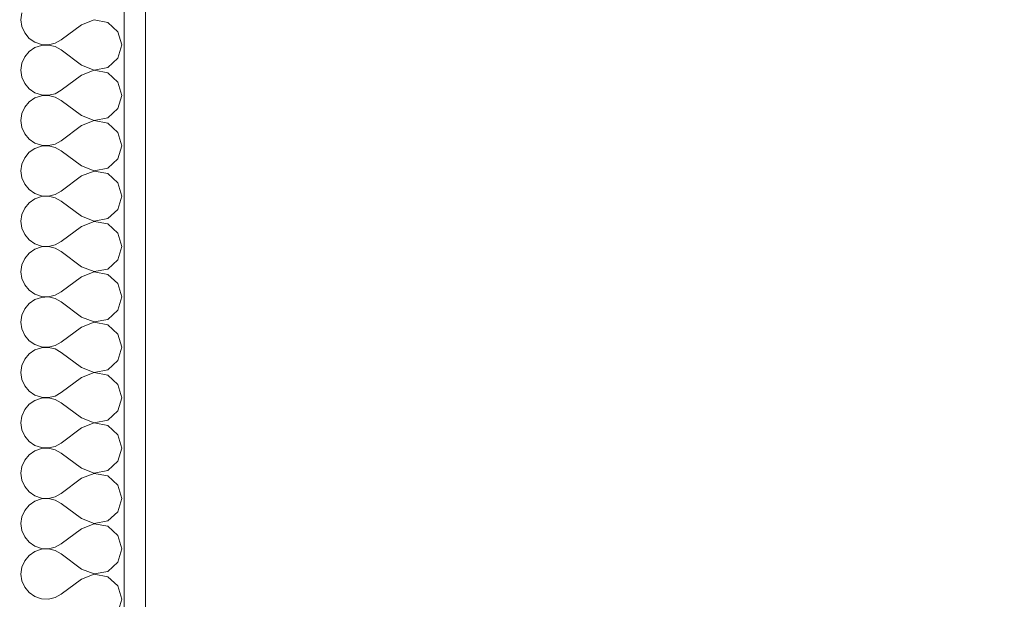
# Model space of a CAD drawing. Header units: millimetres. Extents: x 53458 to 260960, y -123310 to -87533.
# Tile 7 of 256: x 65231 to 65696, y -118631 to -118357. Entities that reach past the tile are written whole.
import ezdxf

# ---------------------------------------------------------------- set-up
doc = ezdxf.new("R2010")
doc.units = ezdxf.units.MM
doc.header["$MEASUREMENT"] = 0
for name, color, linetype in [('Nowe_A-Wymiary-Wewnętrzne', 7, 'Continuous'), ('Nowe_A-Wymiary-Zewnętrzne', 7, 'Continuous'), ('Nowe_A-Ściany-Wewnętrzne', 7, 'Continuous')]:
    doc.layers.add(name, color=color, linetype=linetype)
for name, color, linetype, lineweight, true_color in [('Nowe_A-Wymiary-Wewnętrzne_Nr_pióra__45', 7, 'Continuous', 15, 0x40a5ff), ('Nowe_A-Wymiary-Wewnętrzne_Nr_pióra__85', 7, 'Continuous', 13, 0x80c2ff), ('Nowe_A-Wymiary-Zewnętrzne_Nr_pióra__45', 7, 'Continuous', 15, 0x40a5ff), ('Nowe_A-Wymiary-Zewnętrzne_Nr_pióra__85', 7, 'Continuous', 13, 0x80c2ff)]:
    doc.layers.add(name, color=color, linetype=linetype, lineweight=lineweight, true_color=true_color)
for name, color, linetype, lineweight in [('Nowe_A-Wymiary-Wewnętrzne_Nr_pióra__46', 5, 'Continuous', 15), ('Nowe_A-Wymiary-Zewnętrzne_Nr_pióra__46', 5, 'Continuous', 15), ('Nowe_A-Ściany-Wewnętrzne_Nr_pióra__174', 7, 'Continuous', 5), ('Nowe_A-Ściany-Wewnętrzne_Nr_pióra__47', 7, 'Continuous', 15)]:
    doc.layers.add(name, color=color, linetype=linetype, lineweight=lineweight)
doc.styles.add('STYL_AUTOMATYCZNY_2', font='arial.ttf')
doc.dimstyles.new('STYL_AUTOMATYCZNY__1', dxfattribs={"dimtxt": 125, "dimasz": 47.5, "dimexe": 0.18, "dimexo": 20, "dimgap": 0, "dimtad": 1, "dimtih": 1, "dimtoh": 1, "dimdec": 1, "dimlfac": 0.1, "dimzin": 0, "dimdsep": 46, "dimtxsty": 'STYL_AUTOMATYCZNY_2', "dimblk": 'ARROWHEAD_11', "dimblk1": 'ARROWHEAD_11', "dimblk2": 'ARROWHEAD_11', "dimcen": 0.09, "dimclrd": 256, "dimclre": 256, "dimclrt": 5, "dimadec": 1, "dimazin": 0, "dimtfac": 1, "dimtdec": 4, "dimtmove": 0, "dimatfit": 3, "dimfxl": 0, "dimtolj": 1, "dimtzin": 0, "dimarcsym": 0})
doc.dimstyles.new('STYL_AUTOMATYCZNY__2', dxfattribs={"dimtxt": 125, "dimasz": 47.5, "dimexe": 0.18, "dimexo": 20, "dimgap": 0, "dimtad": 1, "dimdec": 1, "dimlfac": 0.1, "dimzin": 0, "dimdsep": 46, "dimtxsty": 'STYL_AUTOMATYCZNY_2', "dimblk": 'ARROWHEAD_11', "dimblk1": 'ARROWHEAD_11', "dimblk2": 'ARROWHEAD_11', "dimcen": 0.09, "dimclrd": 256, "dimclre": 256, "dimclrt": 5, "dimadec": 1, "dimazin": 0, "dimtfac": 1, "dimtdec": 4, "dimtmove": 0, "dimatfit": 3, "dimfxl": 0, "dimtolj": 1, "dimtzin": 0, "dimarcsym": 0})

# ---------------------------------------------------------------- blocks, each defined once
blk = doc.blocks.new('*X256')
at = {"layer": 'Nowe_A-Ściany-Wewnętrzne_Nr_pióra__174', "color": 7, "linetype": 'Continuous', "lineweight": 5}
for p, q in [((65231.72, -118353.89), (65231.26, -118357.14)), ((65231.26, -118357.14), (65231.72, -118360.4)), ((65265.91, -118357.19), (65259.83, -118359.52)), ((65272.3, -118358.4), (65265.91, -118357.19)), ((65277.1, -118362.79), (65272.3, -118358.4)), ((65231.72, -118360.4), (65233.04, -118363.4)), ((65233.04, -118363.4), (65235.14, -118365.93)), ((65259.83, -118359.52), (65250.31, -118366.67)), ((65278.88, -118369.05), (65277.1, -118362.79)), ((65235.14, -118365.93), (65237.84, -118367.79)), ((65237.84, -118367.79), (65240.96, -118368.84)), ((65247.44, -118368.26), (65250.31, -118366.67)), ((65235.14, -118372.16), (65233.04, -118374.69)), ((65237.84, -118370.3), (65235.14, -118372.16)), ((65240.96, -118369.25), (65237.84, -118370.3)), ((65240.96, -118368.84), (65244.24, -118369)), ((65244.24, -118369.1), (65240.96, -118369.25)), ((65244.24, -118369), (65247.44, -118368.26)), ((65247.44, -118369.84), (65244.24, -118369.1)), ((65250.31, -118371.43), (65247.44, -118369.84)), ((65259.83, -118378.57), (65250.31, -118371.43)), ((65277.1, -118375.31), (65278.88, -118369.05)), ((65233.04, -118374.69), (65231.72, -118377.7)), ((65272.3, -118379.7), (65277.1, -118375.31)), ((65231.72, -118377.7), (65231.26, -118380.95)), ((65231.26, -118380.95), (65231.72, -118384.21)), ((65259.83, -118378.57), (65265.91, -118380.9)), ((65265.91, -118381), (65259.83, -118383.33)), ((65265.91, -118380.9), (65272.3, -118379.7)), ((65272.3, -118382.21), (65265.91, -118381)), ((65231.72, -118384.21), (65233.04, -118387.21)), ((65259.83, -118383.33), (65250.31, -118390.48)), ((65277.1, -118386.6), (65272.3, -118382.21)), ((65278.88, -118392.86), (65277.1, -118386.6)), ((65233.04, -118387.21), (65235.14, -118389.74)), ((65235.14, -118389.74), (65237.84, -118391.6)), ((65247.44, -118392.07), (65250.31, -118390.48)), ((65235.14, -118395.97), (65233.04, -118398.5)), ((65237.84, -118394.11), (65235.14, -118395.97)), ((65237.84, -118391.6), (65240.96, -118392.65)), ((65240.96, -118393.06), (65237.84, -118394.11)), ((65240.96, -118392.65), (65244.24, -118392.81)), ((65244.24, -118392.91), (65240.96, -118393.06)), ((65244.24, -118392.81), (65247.44, -118392.07)), ((65247.44, -118393.65), (65244.24, -118392.91)), ((65250.31, -118395.24), (65247.44, -118393.65)), ((65259.83, -118402.38), (65250.31, -118395.24)), ((65277.1, -118399.12), (65278.88, -118392.86)), ((65233.04, -118398.5), (65231.72, -118401.51)), ((65272.3, -118403.51), (65277.1, -118399.12)), ((65231.72, -118401.51), (65231.26, -118404.76)), ((65231.26, -118404.76), (65231.72, -118408.02)), ((65259.83, -118402.38), (65265.91, -118404.71)), ((65265.91, -118404.81), (65259.83, -118407.14)), ((65265.91, -118404.71), (65272.3, -118403.51)), ((65272.3, -118406.02), (65265.91, -118404.81)), ((65231.72, -118408.02), (65233.04, -118411.02)), ((65259.83, -118407.14), (65250.31, -118414.29)), ((65277.1, -118410.41), (65272.3, -118406.02)), ((65233.04, -118411.02), (65235.14, -118413.55)), ((65235.14, -118413.55), (65237.84, -118415.41)), ((65247.44, -118415.88), (65250.31, -118414.29)), ((65278.88, -118416.67), (65277.1, -118410.41)), ((65237.84, -118417.92), (65235.14, -118419.78)), ((65237.84, -118415.41), (65240.96, -118416.46)), ((65240.96, -118416.87), (65237.84, -118417.92)), ((65240.96, -118416.46), (65244.24, -118416.62)), ((65244.24, -118416.71), (65240.96, -118416.87)), ((65244.24, -118416.62), (65247.44, -118415.88)), ((65247.44, -118417.46), (65244.24, -118416.71)), ((65250.31, -118419.05), (65247.44, -118417.46)), ((65259.83, -118426.19), (65250.31, -118419.05)), ((65277.1, -118422.93), (65278.88, -118416.67)), ((65233.04, -118422.31), (65231.72, -118425.32)), ((65235.14, -118419.78), (65233.04, -118422.31)), ((65272.3, -118427.31), (65277.1, -118422.93)), ((65231.72, -118425.32), (65231.26, -118428.57)), ((65259.83, -118426.19), (65265.91, -118428.52)), ((65265.91, -118428.52), (65272.3, -118427.31)), ((65231.26, -118428.57), (65231.72, -118431.82)), ((65231.72, -118431.82), (65233.04, -118434.83)), ((65259.83, -118430.95), (65250.31, -118438.1)), ((65265.91, -118428.62), (65259.83, -118430.95)), ((65272.3, -118429.83), (65265.91, -118428.62)), ((65277.1, -118434.22), (65272.3, -118429.83)), ((65233.04, -118434.83), (65235.14, -118437.36)), ((65235.14, -118437.36), (65237.84, -118439.22)), ((65278.88, -118440.48), (65277.1, -118434.22)), ((65237.84, -118441.73), (65235.14, -118443.59)), ((65237.84, -118439.22), (65240.96, -118440.27)), ((65240.96, -118440.68), (65237.84, -118441.73)), ((65240.96, -118440.27), (65244.24, -118440.43)), ((65244.24, -118440.52), (65240.96, -118440.68)), ((65244.24, -118440.43), (65247.44, -118439.68)), ((65247.44, -118441.27), (65244.24, -118440.52)), ((65247.44, -118439.68), (65250.31, -118438.1)), ((65250.31, -118442.86), (65247.44, -118441.27)), ((65277.1, -118446.73), (65278.88, -118440.48)), ((65233.04, -118446.12), (65231.72, -118449.13)), ((65235.14, -118443.59), (65233.04, -118446.12)), ((65259.83, -118450), (65250.31, -118442.86)), ((65272.3, -118451.12), (65277.1, -118446.73)), ((65231.72, -118449.13), (65231.26, -118452.38)), ((65259.83, -118450), (65265.91, -118452.33)), ((65265.91, -118452.33), (65272.3, -118451.12)), ((65231.26, -118452.38), (65231.72, -118455.63)), ((65231.72, -118455.63), (65233.04, -118458.64)), ((65259.83, -118454.76), (65250.31, -118461.9)), ((65265.91, -118452.43), (65259.83, -118454.76)), ((65272.3, -118453.64), (65265.91, -118452.43)), ((65277.1, -118458.03), (65272.3, -118453.64)), ((65233.04, -118458.64), (65235.14, -118461.17)), ((65278.88, -118464.29), (65277.1, -118458.03)), ((65235.14, -118461.17), (65237.84, -118463.03)), ((65237.84, -118465.54), (65235.14, -118467.4)), ((65237.84, -118463.03), (65240.96, -118464.08)), ((65240.96, -118464.49), (65237.84, -118465.54)), ((65240.96, -118464.08), (65244.24, -118464.24)), ((65244.24, -118464.33), (65240.96, -118464.49)), ((65244.24, -118464.24), (65247.44, -118463.49)), ((65247.44, -118465.08), (65244.24, -118464.33)), ((65247.44, -118463.49), (65250.31, -118461.9)), ((65250.31, -118466.67), (65247.44, -118465.08)), ((65277.1, -118470.54), (65278.88, -118464.29)), ((65233.04, -118469.93), (65231.72, -118472.94)), ((65235.14, -118467.4), (65233.04, -118469.93)), ((65259.83, -118473.81), (65250.31, -118466.67)), ((65231.72, -118472.94), (65231.26, -118476.19)), ((65259.83, -118473.81), (65265.91, -118476.14)), ((65265.91, -118476.14), (65272.3, -118474.93)), ((65272.3, -118474.93), (65277.1, -118470.54)), ((65231.26, -118476.19), (65231.72, -118479.44)), ((65231.72, -118479.44), (65233.04, -118482.45)), ((65259.83, -118478.57), (65250.31, -118485.71)), ((65265.91, -118476.24), (65259.83, -118478.57)), ((65272.3, -118477.45), (65265.91, -118476.24)), ((65277.1, -118481.84), (65272.3, -118477.45)), ((65233.04, -118482.45), (65235.14, -118484.98)), ((65278.88, -118488.1), (65277.1, -118481.84)), ((65235.14, -118484.98), (65237.84, -118486.84)), ((65237.84, -118486.84), (65240.96, -118487.89)), ((65240.96, -118488.3), (65237.84, -118489.35)), ((65240.96, -118487.89), (65244.24, -118488.05)), ((65244.24, -118488.14), (65240.96, -118488.3)), ((65244.24, -118488.05), (65247.44, -118487.3)), ((65247.44, -118488.89), (65244.24, -118488.14)), ((65247.44, -118487.3), (65250.31, -118485.71)), ((65250.31, -118490.48), (65247.44, -118488.89)), ((65277.1, -118494.35), (65278.88, -118488.1)), ((65235.14, -118491.21), (65233.04, -118493.74)), ((65237.84, -118489.35), (65235.14, -118491.21)), ((65259.83, -118497.62), (65250.31, -118490.48)), ((65231.72, -118496.75), (65231.26, -118500)), ((65233.04, -118493.74), (65231.72, -118496.75)), ((65259.83, -118497.62), (65265.91, -118499.95)), ((65272.3, -118498.74), (65277.1, -118494.35)), ((65231.26, -118500), (65231.72, -118503.25)), ((65259.83, -118502.38), (65250.31, -118509.52)), ((65265.91, -118500.05), (65259.83, -118502.38)), ((65265.91, -118499.95), (65272.3, -118498.74)), ((65272.3, -118501.26), (65265.91, -118500.05)), ((65277.1, -118505.65), (65272.3, -118501.26)), ((65231.72, -118503.25), (65233.04, -118506.26)), ((65233.04, -118506.26), (65235.14, -118508.79)), ((65278.88, -118511.9), (65277.1, -118505.65)), ((65235.14, -118508.79), (65237.84, -118510.65)), ((65237.84, -118510.65), (65240.96, -118511.7)), ((65240.96, -118512.11), (65237.84, -118513.16)), ((65240.96, -118511.7), (65244.24, -118511.86)), ((65244.24, -118511.95), (65240.96, -118512.11)), ((65244.24, -118511.86), (65247.44, -118511.11)), ((65247.44, -118512.7), (65244.24, -118511.95)), ((65247.44, -118511.11), (65250.31, -118509.52)), ((65277.1, -118518.16), (65278.88, -118511.9)), ((65235.14, -118515.02), (65233.04, -118517.55)), ((65237.84, -118513.16), (65235.14, -118515.02)), ((65250.31, -118514.29), (65247.44, -118512.7)), ((65259.83, -118521.43), (65250.31, -118514.29)), ((65231.72, -118520.56), (65231.26, -118523.81)), ((65233.04, -118517.55), (65231.72, -118520.56)), ((65259.83, -118521.43), (65265.91, -118523.76)), ((65272.3, -118522.55), (65277.1, -118518.16)), ((65231.26, -118523.81), (65231.72, -118527.06)), ((65259.83, -118526.19), (65250.31, -118533.33)), ((65265.91, -118523.86), (65259.83, -118526.19)), ((65265.91, -118523.76), (65272.3, -118522.55)), ((65272.3, -118525.07), (65265.91, -118523.86)), ((65277.1, -118529.46), (65272.3, -118525.07)), ((65231.72, -118527.06), (65233.04, -118530.07)), ((65233.04, -118530.07), (65235.14, -118532.6)), ((65278.88, -118535.71), (65277.1, -118529.46)), ((65235.14, -118532.6), (65237.84, -118534.46)), ((65237.84, -118534.46), (65240.96, -118535.51)), ((65240.96, -118535.51), (65244.24, -118535.67)), ((65244.24, -118535.67), (65247.44, -118534.92)), ((65247.44, -118534.92), (65250.31, -118533.33)), ((65235.14, -118538.83), (65233.04, -118541.36)), ((65237.84, -118536.97), (65235.14, -118538.83)), ((65240.96, -118535.92), (65237.84, -118536.97)), ((65244.24, -118535.76), (65240.96, -118535.92)), ((65247.44, -118536.51), (65244.24, -118535.76)), ((65250.31, -118538.1), (65247.44, -118536.51)), ((65259.83, -118545.24), (65250.31, -118538.1)), ((65277.1, -118541.97), (65278.88, -118535.71)), ((65231.72, -118544.37), (65231.26, -118547.62)), ((65233.04, -118541.36), (65231.72, -118544.37)), ((65272.3, -118546.36), (65277.1, -118541.97)), ((65231.26, -118547.62), (65231.72, -118550.87)), ((65259.83, -118545.24), (65265.91, -118547.57)), ((65265.91, -118547.67), (65259.83, -118550)), ((65265.91, -118547.57), (65272.3, -118546.36)), ((65272.3, -118548.88), (65265.91, -118547.67)), ((65277.1, -118553.27), (65272.3, -118548.88)), ((65231.72, -118550.87), (65233.04, -118553.88)), ((65233.04, -118553.88), (65235.14, -118556.41)), ((65259.83, -118550), (65250.31, -118557.14)), ((65278.88, -118559.52), (65277.1, -118553.27)), ((65235.14, -118556.41), (65237.84, -118558.27)), ((65237.84, -118558.27), (65240.96, -118559.32)), ((65244.24, -118559.48), (65247.44, -118558.73)), ((65247.44, -118558.73), (65250.31, -118557.14)), ((65235.14, -118562.64), (65233.04, -118565.17)), ((65237.84, -118560.78), (65235.14, -118562.64)), ((65240.96, -118559.73), (65237.84, -118560.78)), ((65240.96, -118559.32), (65244.24, -118559.48)), ((65244.24, -118559.57), (65240.96, -118559.73)), ((65247.44, -118560.32), (65244.24, -118559.57)), ((65250.31, -118561.9), (65247.44, -118560.32)), ((65259.83, -118569.05), (65250.31, -118561.9)), ((65277.1, -118565.78), (65278.88, -118559.52)), ((65231.72, -118568.18), (65231.26, -118571.43)), ((65233.04, -118565.17), (65231.72, -118568.18)), ((65272.3, -118570.17), (65277.1, -118565.78)), ((65231.26, -118571.43), (65231.72, -118574.68)), ((65259.83, -118569.05), (65265.91, -118571.38)), ((65265.91, -118571.48), (65259.83, -118573.81)), ((65265.91, -118571.38), (65272.3, -118570.17)), ((65272.3, -118572.69), (65265.91, -118571.48)), ((65277.1, -118577.07), (65272.3, -118572.69)), ((65231.72, -118574.68), (65233.04, -118577.69)), ((65259.83, -118573.81), (65250.31, -118580.95)), ((65278.88, -118583.33), (65277.1, -118577.07)), ((65233.04, -118577.69), (65235.14, -118580.22)), ((65235.14, -118580.22), (65237.84, -118582.08)), ((65237.84, -118582.08), (65240.96, -118583.13)), ((65247.44, -118582.54), (65250.31, -118580.95)), ((65235.14, -118586.45), (65233.04, -118588.98)), ((65237.84, -118584.59), (65235.14, -118586.45)), ((65240.96, -118583.54), (65237.84, -118584.59)), ((65240.96, -118583.13), (65244.24, -118583.29)), ((65244.24, -118583.38), (65240.96, -118583.54)), ((65244.24, -118583.29), (65247.44, -118582.54)), ((65247.44, -118584.12), (65244.24, -118583.38)), ((65250.31, -118585.71), (65247.44, -118584.12)), ((65259.83, -118592.86), (65250.31, -118585.71)), ((65277.1, -118589.59), (65278.88, -118583.33)), ((65233.04, -118588.98), (65231.72, -118591.98)), ((65272.3, -118593.98), (65277.1, -118589.59)), ((65231.72, -118591.98), (65231.26, -118595.24)), ((65231.26, -118595.24), (65231.72, -118598.49)), ((65259.83, -118592.86), (65265.91, -118595.19)), ((65265.91, -118595.29), (65259.83, -118597.62)), ((65265.91, -118595.19), (65272.3, -118593.98)), ((65272.3, -118596.49), (65265.91, -118595.29)), ((65231.72, -118598.49), (65233.04, -118601.5)), ((65259.83, -118597.62), (65250.31, -118604.76)), ((65277.1, -118600.88), (65272.3, -118596.49)), ((65233.04, -118601.5), (65235.14, -118604.03)), ((65235.14, -118604.03), (65237.84, -118605.89)), ((65247.44, -118606.35), (65250.31, -118604.76)), ((65278.88, -118607.14), (65277.1, -118600.88)), ((65237.84, -118608.4), (65235.14, -118610.26)), ((65237.84, -118605.89), (65240.96, -118606.94)), ((65240.96, -118607.35), (65237.84, -118608.4)), ((65240.96, -118606.94), (65244.24, -118607.09)), ((65244.24, -118607.19), (65240.96, -118607.35)), ((65244.24, -118607.09), (65247.44, -118606.35)), ((65247.44, -118607.93), (65244.24, -118607.19)), ((65250.31, -118609.52), (65247.44, -118607.93)), ((65259.83, -118616.67), (65250.31, -118609.52)), ((65277.1, -118613.4), (65278.88, -118607.14)), ((65233.04, -118612.79), (65231.72, -118615.79)), ((65235.14, -118610.26), (65233.04, -118612.79)), ((65272.3, -118617.79), (65277.1, -118613.4)), ((65231.72, -118615.79), (65231.26, -118619.05)), ((65231.26, -118619.05), (65231.72, -118622.3)), ((65259.83, -118616.67), (65265.91, -118619)), ((65265.91, -118619.1), (65259.83, -118621.43)), ((65265.91, -118619), (65272.3, -118617.79)), ((65272.3, -118620.3), (65265.91, -118619.1)), ((65231.72, -118622.3), (65233.04, -118625.31)), ((65259.83, -118621.43), (65250.31, -118628.57)), ((65277.1, -118624.69), (65272.3, -118620.3)), ((65233.04, -118625.31), (65235.14, -118627.84)), ((65235.14, -118627.84), (65237.84, -118629.7)), ((65247.44, -118630.16), (65250.31, -118628.57)), ((65278.88, -118630.95), (65277.1, -118624.69)), ((65237.84, -118629.7), (65240.96, -118630.75)), ((65240.96, -118630.75), (65244.24, -118630.9)), ((65244.24, -118630.9), (65247.44, -118630.16)), ((65277.1, -118637.21), (65278.88, -118630.95))]:
    blk.add_line(p, q, dxfattribs=at)
blk = doc.blocks.new('Ściana_53', base_point=(65105.07, -117042.6))
at = {"layer": 'Nowe_A-Ściany-Wewnętrzne', "linetype": 'Continuous', "lineweight": 0, "true_color": 0x000000}
h = blk.add_hatch(dxfattribs=at)
h.set_pattern_fill('Tynk', color=18, style=0, pattern_type=2)
h.set_pattern_definition([(0, (0, 0), (0, 86.60254), [0, -50]), (0, (25, 43.3), (0, 86.60254), [0, -50])])
h.paths.add_polyline_path([(65290.07, -118877.6), (65290.07, -117377.6), (65280.07, -117377.6), (65280.07, -118877.6)])
at = {"layer": 'Nowe_A-Ściany-Wewnętrzne_Nr_pióra__47', "color": 7, "linetype": 'Continuous', "lineweight": 15}
blk.add_line((65280.07, -118877.6), (65280.07, -117377.6), dxfattribs=at)
at = {"layer": 'Nowe_A-Ściany-Wewnętrzne_Nr_pióra__47', "color": 7, "linetype": 'Continuous', "lineweight": 15, "flags": 128}
blk.add_lwpolyline([(65290.07, -118877.6), (65290.07, -117377.6)], dxfattribs=at)
at = {"layer": 'Nowe_A-Ściany-Wewnętrzne', "color": 7, "lineweight": 25}
blk.add_blockref('*X256', (0, 0), dxfattribs=at)
blk = doc.blocks.new('*D627')
at = {"layer": 'Nowe_A-Wymiary-Zewnętrzne_Nr_pióra__45', "linetype": 'Continuous', "lineweight": 15, "true_color": 0x40a5ff}
for points in [[(93176.56, -117377.6), (93177.51, -117382.38), (93180.22, -117386.44), (93184.28, -117389.15), (93189.06, -117390.1), (93193.84, -117389.15), (93197.9, -117386.44), (93200.61, -117382.38), (93201.56, -117377.6), (93200.61, -117372.81), (93197.9, -117368.76), (93193.84, -117366.05), (93189.06, -117365.1), (93184.28, -117366.05), (93180.22, -117368.76), (93177.51, -117372.81)], [(93176.56, -118877.6), (93177.51, -118882.38), (93180.22, -118886.44), (93184.28, -118889.15), (93189.06, -118890.1), (93193.84, -118889.15), (93197.9, -118886.44), (93200.61, -118882.38), (93201.56, -118877.6), (93200.61, -118872.81), (93197.9, -118868.76), (93193.84, -118866.05), (93189.06, -118865.1), (93184.28, -118866.05), (93180.22, -118868.76), (93177.51, -118872.81)]]:
    blk.add_hatch(color=161, dxfattribs=at).paths.add_polyline_path(points)
at = {"layer": 'Nowe_A-Wymiary-Zewnętrzne_Nr_pióra__45', "color": 161, "linetype": 'Continuous', "lineweight": 15, "true_color": 0x40a5ff}
for centre in [(93189.06, -117377.6), (93189.06, -118877.6)]:
    blk.add_circle(centre, 12.5, dxfattribs=at)
at = {"layer": 'Nowe_A-Wymiary-Zewnętrzne_Nr_pióra__85', "color": 151, "linetype": 'Continuous', "lineweight": 13, "true_color": 0x80c2ff}
for p, q in [((93176.56, -117377.6), (93142.19, -117377.6)), ((93235.94, -117377.6), (93201.56, -117377.6)), ((93189.06, -118865.1), (93189.06, -117390.1)), ((93176.56, -118877.6), (93142.19, -118877.6)), ((93235.94, -118877.6), (93201.56, -118877.6)), ((93189.06, -118902.6), (93189.06, -118890.1))]:
    blk.add_line(p, q, dxfattribs=at)
at = {"layer": 'Nowe_A-Wymiary-Zewnętrzne_Nr_pióra__46', "color": 5, "lineweight": 15, "char_height": 125, "attachment_point": 7, "rotation": 90, "style": 'STYL_AUTOMATYCZNY_2'}
for s, insert in [('\\A1;{\\pql;\\fArial|b0|i0|c238|p0;\\W1.000000;33,5}', (93164.06, -117723.75)), ('\\A1;{\\pql;\\fArial|b0|i0|c238|p0;\\W1.000000;150,0}', (93164.06, -118508.92))]:
    blk.add_mtext(s, dxfattribs=dict(at, insert=insert))
blk = doc.blocks.new('ARROWHEAD_11')
at = {"color": 0, "linetype": 'Continuous', "lineweight": 0}
blk.add_line((0, 0), (-1, 0), dxfattribs=at)
at = {"color": 0, "linetype": 'Continuous', "lineweight": 0, "const_width": 0.25, "flags": 128}
blk.add_lwpolyline([(-0.125, 0, 1), (0.125, 0, 1)], format="xyb", close=True, dxfattribs=at)
blk = doc.blocks.new('*D651')
at = {"layer": 'Nowe_A-Wymiary-Zewnętrzne_Nr_pióra__45', "linetype": 'Continuous', "lineweight": 15, "true_color": 0x40a5ff}
for points in [[(65092.57, -120280.83), (65093.52, -120285.62), (65096.23, -120289.67), (65100.29, -120292.38), (65105.07, -120293.33), (65109.86, -120292.38), (65113.91, -120289.67), (65116.62, -120285.62), (65117.57, -120280.83), (65116.62, -120276.05), (65113.91, -120271.99), (65109.86, -120269.29), (65105.07, -120268.33), (65100.29, -120269.29), (65096.23, -120271.99), (65093.52, -120276.05)], [(70492.57, -120280.83), (70493.52, -120285.62), (70496.23, -120289.67), (70500.29, -120292.38), (70505.07, -120293.33), (70509.86, -120292.38), (70513.91, -120289.67), (70516.62, -120285.62), (70517.57, -120280.83), (70516.62, -120276.05), (70513.91, -120271.99), (70509.86, -120269.29), (70505.07, -120268.33), (70500.29, -120269.29), (70496.23, -120271.99), (70493.52, -120276.05)]]:
    blk.add_hatch(color=161, dxfattribs=at).paths.add_polyline_path(points)
at = {"layer": 'Nowe_A-Wymiary-Zewnętrzne_Nr_pióra__45', "color": 161, "linetype": 'Continuous', "lineweight": 15, "true_color": 0x40a5ff}
for centre in [(65105.07, -120280.83), (70505.07, -120280.83)]:
    blk.add_circle(centre, 12.5, dxfattribs=at)
at = {"layer": 'Nowe_A-Wymiary-Zewnętrzne_Nr_pióra__85', "color": 151, "linetype": 'Continuous', "lineweight": 13, "true_color": 0x80c2ff}
for p, q in [((65105.07, -120268.33), (65105.07, -120233.96)), ((70505.07, -120268.33), (70505.07, -120233.96)), ((65117.57, -120280.83), (70492.57, -120280.83)), ((65105.07, -120327.71), (65105.07, -120293.33)), ((70505.07, -120327.71), (70505.07, -120293.33))]:
    blk.add_line(p, q, dxfattribs=at)
at = {"layer": 'Nowe_A-Wymiary-Zewnętrzne_Nr_pióra__46', "color": 5, "lineweight": 15, "insert": (67590.58, -120255.83), "char_height": 125, "attachment_point": 7, "style": 'STYL_AUTOMATYCZNY_2'}
blk.add_mtext('\\A1;{\\pql;\\fArial|b0|i0|c238|p0;\\W1.000000;540,0}', dxfattribs=at)
blk = doc.blocks.new('*D658')
at = {"layer": 'Nowe_A-Wymiary-Zewnętrzne_Nr_pióra__45', "linetype": 'Continuous', "lineweight": 15, "true_color": 0x40a5ff}
for points in [[(64757.57, -120980.08), (64758.52, -120984.86), (64761.23, -120988.91), (64765.29, -120991.62), (64770.07, -120992.58), (64774.86, -120991.62), (64778.91, -120988.91), (64781.62, -120984.86), (64782.57, -120980.08), (64781.62, -120975.29), (64778.91, -120971.24), (64774.86, -120968.53), (64770.07, -120967.58), (64765.29, -120968.53), (64761.23, -120971.24), (64758.52, -120975.29)], [(91227.57, -120980.08), (91228.52, -120984.86), (91231.23, -120988.91), (91235.29, -120991.62), (91240.07, -120992.58), (91244.86, -120991.62), (91248.91, -120988.91), (91251.62, -120984.86), (91252.57, -120980.08), (91251.62, -120975.29), (91248.91, -120971.24), (91244.86, -120968.53), (91240.07, -120967.58), (91235.29, -120968.53), (91231.23, -120971.24), (91228.52, -120975.29)]]:
    blk.add_hatch(color=161, dxfattribs=at).paths.add_polyline_path(points)
at = {"layer": 'Nowe_A-Wymiary-Zewnętrzne_Nr_pióra__45', "color": 161, "linetype": 'Continuous', "lineweight": 15, "true_color": 0x40a5ff}
for centre in [(64770.07, -120980.08), (91240.07, -120980.08)]:
    blk.add_circle(centre, 12.5, dxfattribs=at)
at = {"layer": 'Nowe_A-Wymiary-Zewnętrzne_Nr_pióra__85', "color": 151, "linetype": 'Continuous', "lineweight": 13, "true_color": 0x80c2ff}
for p, q in [((64770.07, -120967.58), (64770.07, -120933.2)), ((91240.07, -120967.58), (91240.07, -120933.2)), ((64745.07, -120980.08), (64757.57, -120980.08)), ((64782.57, -120980.08), (91227.57, -120980.08)), ((91252.57, -120980.08), (91265.07, -120980.08)), ((64770.07, -121026.95), (64770.07, -120992.58)), ((91240.07, -121026.95), (91240.07, -120992.58))]:
    blk.add_line(p, q, dxfattribs=at)
at = {"layer": 'Nowe_A-Wymiary-Zewnętrzne_Nr_pióra__46', "color": 5, "lineweight": 15, "insert": (77719.09, -120955.08), "char_height": 125, "attachment_point": 7, "style": 'STYL_AUTOMATYCZNY_2'}
blk.add_mtext('\\A1;{\\pql;\\fArial|b0|i0|c238|p0;\\W1.000000;2\xa0647,0}', dxfattribs=at)
blk = doc.blocks.new('*D660')
at = {"layer": 'Nowe_A-Wymiary-Zewnętrzne_Nr_pióra__45', "linetype": 'Continuous', "lineweight": 15, "true_color": 0x40a5ff}
for points in [[(64907.57, -120747), (64908.52, -120751.78), (64911.23, -120755.83), (64915.29, -120758.54), (64920.07, -120759.5), (64924.86, -120758.54), (64928.91, -120755.83), (64931.62, -120751.78), (64932.57, -120747), (64931.62, -120742.21), (64928.91, -120738.16), (64924.86, -120735.45), (64920.07, -120734.5), (64915.29, -120735.45), (64911.23, -120738.16), (64908.52, -120742.21)], [(65277.57, -120747), (65278.52, -120751.78), (65281.23, -120755.83), (65285.29, -120758.54), (65290.07, -120759.5), (65294.86, -120758.54), (65298.91, -120755.83), (65301.62, -120751.78), (65302.57, -120747), (65301.62, -120742.21), (65298.91, -120738.16), (65294.86, -120735.45), (65290.07, -120734.5), (65285.29, -120735.45), (65281.23, -120738.16), (65278.52, -120742.21)]]:
    blk.add_hatch(color=161, dxfattribs=at).paths.add_polyline_path(points)
at = {"layer": 'Nowe_A-Wymiary-Zewnętrzne_Nr_pióra__45', "color": 161, "linetype": 'Continuous', "lineweight": 15, "true_color": 0x40a5ff}
for centre in [(64920.07, -120747), (65290.07, -120747)]:
    blk.add_circle(centre, 12.5, dxfattribs=at)
at = {"layer": 'Nowe_A-Wymiary-Zewnętrzne_Nr_pióra__85', "color": 151, "linetype": 'Continuous', "lineweight": 13, "true_color": 0x80c2ff}
for p, q in [((64920.07, -120734.5), (64920.07, -120700.12)), ((65290.07, -120734.5), (65290.07, -120700.12)), ((64932.57, -120747), (65277.57, -120747)), ((64920.07, -120793.87), (64920.07, -120759.5)), ((65290.07, -120793.87), (65290.07, -120759.5))]:
    blk.add_line(p, q, dxfattribs=at)
at = {"layer": 'Nowe_A-Wymiary-Zewnętrzne_Nr_pióra__46', "color": 5, "lineweight": 15, "insert": (64938.25, -120722), "char_height": 125, "attachment_point": 7, "style": 'STYL_AUTOMATYCZNY_2'}
blk.add_mtext('\\A1;{\\pql;\\fArial|b0|i0|c238|p0;\\W1.000000;37,0}', dxfattribs=at)
blk = doc.blocks.new('*D661')
at = {"layer": 'Nowe_A-Wymiary-Zewnętrzne_Nr_pióra__45', "linetype": 'Continuous', "lineweight": 15, "true_color": 0x40a5ff}
for points in [[(65277.57, -120747), (65278.52, -120751.78), (65281.23, -120755.83), (65285.29, -120758.54), (65290.07, -120759.5), (65294.86, -120758.54), (65298.91, -120755.83), (65301.62, -120751.78), (65302.57, -120747), (65301.62, -120742.21), (65298.91, -120738.16), (65294.86, -120735.45), (65290.07, -120734.5), (65285.29, -120735.45), (65281.23, -120738.16), (65278.52, -120742.21)], [(65492.62, -120747), (65493.57, -120751.78), (65496.28, -120755.83), (65500.34, -120758.54), (65505.12, -120759.5), (65509.9, -120758.54), (65513.96, -120755.83), (65516.67, -120751.78), (65517.62, -120747), (65516.67, -120742.21), (65513.96, -120738.16), (65509.9, -120735.45), (65505.12, -120734.5), (65500.34, -120735.45), (65496.28, -120738.16), (65493.57, -120742.21)]]:
    blk.add_hatch(color=161, dxfattribs=at).paths.add_polyline_path(points)
at = {"layer": 'Nowe_A-Wymiary-Zewnętrzne_Nr_pióra__45', "color": 161, "linetype": 'Continuous', "lineweight": 15, "true_color": 0x40a5ff}
for centre in [(65290.07, -120747), (65505.12, -120747)]:
    blk.add_circle(centre, 12.5, dxfattribs=at)
at = {"layer": 'Nowe_A-Wymiary-Zewnętrzne_Nr_pióra__85', "color": 151, "linetype": 'Continuous', "lineweight": 13, "true_color": 0x80c2ff}
for p, q in [((65290.07, -120734.5), (65290.07, -120700.12)), ((65505.12, -120734.5), (65505.12, -120700.12)), ((65302.57, -120747), (65492.62, -120747)), ((65290.07, -120793.87), (65290.07, -120759.5)), ((65505.12, -120793.87), (65505.12, -120759.5))]:
    blk.add_line(p, q, dxfattribs=at)
blk = doc.blocks.new('*D662')
at = {"layer": 'Nowe_A-Wymiary-Zewnętrzne_Nr_pióra__45', "linetype": 'Continuous', "lineweight": 15, "true_color": 0x40a5ff}
for points in [[(65492.62, -120747), (65493.57, -120751.78), (65496.28, -120755.83), (65500.34, -120758.54), (65505.12, -120759.5), (65509.9, -120758.54), (65513.96, -120755.83), (65516.67, -120751.78), (65517.62, -120747), (65516.67, -120742.21), (65513.96, -120738.16), (65509.9, -120735.45), (65505.12, -120734.5), (65500.34, -120735.45), (65496.28, -120738.16), (65493.57, -120742.21)], [(67292.62, -120747), (67293.57, -120751.78), (67296.28, -120755.83), (67300.34, -120758.54), (67305.12, -120759.5), (67309.9, -120758.54), (67313.96, -120755.83), (67316.67, -120751.78), (67317.62, -120747), (67316.67, -120742.21), (67313.96, -120738.16), (67309.9, -120735.45), (67305.12, -120734.5), (67300.34, -120735.45), (67296.28, -120738.16), (67293.57, -120742.21)]]:
    blk.add_hatch(color=161, dxfattribs=at).paths.add_polyline_path(points)
at = {"layer": 'Nowe_A-Wymiary-Zewnętrzne_Nr_pióra__45', "color": 161, "linetype": 'Continuous', "lineweight": 15, "true_color": 0x40a5ff}
for centre in [(65505.12, -120747), (67305.12, -120747)]:
    blk.add_circle(centre, 12.5, dxfattribs=at)
at = {"layer": 'Nowe_A-Wymiary-Zewnętrzne_Nr_pióra__85', "color": 151, "linetype": 'Continuous', "lineweight": 13, "true_color": 0x80c2ff}
for p, q in [((65505.12, -120734.5), (65505.12, -120700.12)), ((67305.12, -120734.5), (67305.12, -120700.12)), ((65517.62, -120747), (67292.62, -120747)), ((65505.12, -120793.87), (65505.12, -120759.5)), ((67305.12, -120793.87), (67305.12, -120759.5))]:
    blk.add_line(p, q, dxfattribs=at)
at = {"layer": 'Nowe_A-Wymiary-Zewnętrzne_Nr_pióra__46', "color": 5, "lineweight": 15, "char_height": 125, "attachment_point": 7, "style": 'STYL_AUTOMATYCZNY_2'}
for s, insert in [('\\A1;{\\pql;\\fArial|b0|i0|c238|p0;\\W1.000000;21,5}', (65517.62, -120722)), ('\\A1;{\\pql;\\fArial|b0|i0|c238|p0;\\W1.000000;180,0}', (66357.45, -120722))]:
    blk.add_mtext(s, dxfattribs=dict(at, insert=insert))
blk = doc.blocks.new('*D680')
at = {"layer": 'Nowe_A-Wymiary-Zewnętrzne_Nr_pióra__45', "linetype": 'Continuous', "lineweight": 15, "true_color": 0x40a5ff}
for points in [[(64757.57, -120513.91), (64758.52, -120518.7), (64761.23, -120522.75), (64765.29, -120525.46), (64770.07, -120526.41), (64774.86, -120525.46), (64778.91, -120522.75), (64781.62, -120518.7), (64782.57, -120513.91), (64781.62, -120509.13), (64778.91, -120505.08), (64774.86, -120502.37), (64770.07, -120501.41), (64765.29, -120502.37), (64761.23, -120505.08), (64758.52, -120509.13)], [(65227.57, -120513.91), (65228.52, -120518.7), (65231.23, -120522.75), (65235.29, -120525.46), (65240.07, -120526.41), (65244.86, -120525.46), (65248.91, -120522.75), (65251.62, -120518.7), (65252.57, -120513.91), (65251.62, -120509.13), (65248.91, -120505.08), (65244.86, -120502.37), (65240.07, -120501.41), (65235.29, -120502.37), (65231.23, -120505.08), (65228.52, -120509.13)]]:
    blk.add_hatch(color=161, dxfattribs=at).paths.add_polyline_path(points)
at = {"layer": 'Nowe_A-Wymiary-Zewnętrzne_Nr_pióra__45', "color": 161, "linetype": 'Continuous', "lineweight": 15, "true_color": 0x40a5ff}
for centre in [(64770.07, -120513.91), (65240.07, -120513.91)]:
    blk.add_circle(centre, 12.5, dxfattribs=at)
at = {"layer": 'Nowe_A-Wymiary-Zewnętrzne_Nr_pióra__85', "color": 151, "linetype": 'Continuous', "lineweight": 13, "true_color": 0x80c2ff}
for p, q in [((64770.07, -120501.41), (64770.07, -120467.04)), ((65240.07, -120501.41), (65240.07, -120467.04)), ((64745.07, -120513.91), (64757.57, -120513.91)), ((64782.57, -120513.91), (65227.57, -120513.91)), ((64770.07, -120560.79), (64770.07, -120526.41)), ((65240.07, -120560.79), (65240.07, -120526.41))]:
    blk.add_line(p, q, dxfattribs=at)
at = {"layer": 'Nowe_A-Wymiary-Zewnętrzne_Nr_pióra__46', "color": 5, "lineweight": 15, "insert": (64838.25, -120488.91), "char_height": 125, "attachment_point": 7, "style": 'STYL_AUTOMATYCZNY_2'}
blk.add_mtext('\\A1;{\\pql;\\fArial|b0|i0|c238|p0;\\W1.000000;47,0}', dxfattribs=at)
blk = doc.blocks.new('*D681')
at = {"layer": 'Nowe_A-Wymiary-Zewnętrzne_Nr_pióra__45', "linetype": 'Continuous', "lineweight": 15, "true_color": 0x40a5ff}
for points in [[(65227.57, -120513.91), (65228.52, -120518.7), (65231.23, -120522.75), (65235.29, -120525.46), (65240.07, -120526.41), (65244.86, -120525.46), (65248.91, -120522.75), (65251.62, -120518.7), (65252.57, -120513.91), (65251.62, -120509.13), (65248.91, -120505.08), (65244.86, -120502.37), (65240.07, -120501.41), (65235.29, -120502.37), (65231.23, -120505.08), (65228.52, -120509.13)], [(71857.57, -120513.91), (71858.52, -120518.7), (71861.23, -120522.75), (71865.29, -120525.46), (71870.07, -120526.41), (71874.86, -120525.46), (71878.91, -120522.75), (71881.62, -120518.7), (71882.57, -120513.91), (71881.62, -120509.13), (71878.91, -120505.08), (71874.86, -120502.37), (71870.07, -120501.41), (71865.29, -120502.37), (71861.23, -120505.08), (71858.52, -120509.13)]]:
    blk.add_hatch(color=161, dxfattribs=at).paths.add_polyline_path(points)
at = {"layer": 'Nowe_A-Wymiary-Zewnętrzne_Nr_pióra__45', "color": 161, "linetype": 'Continuous', "lineweight": 15, "true_color": 0x40a5ff}
for centre in [(65240.07, -120513.91), (71870.07, -120513.91)]:
    blk.add_circle(centre, 12.5, dxfattribs=at)
at = {"layer": 'Nowe_A-Wymiary-Zewnętrzne_Nr_pióra__85', "color": 151, "linetype": 'Continuous', "lineweight": 13, "true_color": 0x80c2ff}
for p, q in [((65240.07, -120501.41), (65240.07, -120467.04)), ((71870.07, -120501.41), (71870.07, -120467.04)), ((65252.57, -120513.91), (71857.57, -120513.91)), ((65240.07, -120560.79), (65240.07, -120526.41)), ((71870.07, -120560.79), (71870.07, -120526.41))]:
    blk.add_line(p, q, dxfattribs=at)
at = {"layer": 'Nowe_A-Wymiary-Zewnętrzne_Nr_pióra__46', "color": 5, "lineweight": 15, "char_height": 125, "attachment_point": 7, "style": 'STYL_AUTOMATYCZNY_2'}
for s, insert in [('\\A1;{\\pql;\\fArial|b0|i0|c238|p0;\\W1.000000;663,0}', (68173.75, -120488.91)), ('\\A1;{\\pql;\\fArial|b0|i0|c238|p0;\\W1.000000;27,0}', (71523.92, -120488.91))]:
    blk.add_mtext(s, dxfattribs=dict(at, insert=insert))
blk = doc.blocks.new('*D702')
at = {"layer": 'Nowe_A-Wymiary-Wewnętrzne_Nr_pióra__45', "linetype": 'Continuous', "lineweight": 15, "true_color": 0x40a5ff}
for points in [[(66010.65, -117377.6), (66011.6, -117382.38), (66014.31, -117386.44), (66018.36, -117389.15), (66023.15, -117390.1), (66027.93, -117389.15), (66031.98, -117386.44), (66034.69, -117382.38), (66035.65, -117377.6), (66034.69, -117372.81), (66031.98, -117368.76), (66027.93, -117366.05), (66023.15, -117365.1), (66018.36, -117366.05), (66014.31, -117368.76), (66011.6, -117372.81)], [(66010.65, -118877.6), (66011.6, -118882.38), (66014.31, -118886.44), (66018.36, -118889.15), (66023.15, -118890.1), (66027.93, -118889.15), (66031.98, -118886.44), (66034.69, -118882.38), (66035.65, -118877.6), (66034.69, -118872.81), (66031.98, -118868.76), (66027.93, -118866.05), (66023.15, -118865.1), (66018.36, -118866.05), (66014.31, -118868.76), (66011.6, -118872.81)]]:
    blk.add_hatch(color=161, dxfattribs=at).paths.add_polyline_path(points)
at = {"layer": 'Nowe_A-Wymiary-Wewnętrzne_Nr_pióra__45', "color": 161, "linetype": 'Continuous', "lineweight": 15, "true_color": 0x40a5ff}
for centre in [(66023.15, -117377.6), (66023.15, -118877.6)]:
    blk.add_circle(centre, 12.5, dxfattribs=at)
at = {"layer": 'Nowe_A-Wymiary-Wewnętrzne_Nr_pióra__85', "color": 151, "linetype": 'Continuous', "lineweight": 13, "true_color": 0x80c2ff}
for p, q in [((66010.65, -117377.6), (65976.27, -117377.6)), ((66070.02, -117377.6), (66035.65, -117377.6)), ((66023.15, -118865.1), (66023.15, -117390.1)), ((66010.65, -118877.6), (65976.27, -118877.6)), ((66070.02, -118877.6), (66035.65, -118877.6)), ((66023.15, -118902.6), (66023.15, -118890.1))]:
    blk.add_line(p, q, dxfattribs=at)
at = {"layer": 'Nowe_A-Wymiary-Wewnętrzne_Nr_pióra__46', "color": 5, "lineweight": 15, "insert": (65998.15, -118342.09), "char_height": 125, "attachment_point": 7, "rotation": 90, "style": 'STYL_AUTOMATYCZNY_2'}
blk.add_mtext('\\A1;{\\pql;\\fArial|b0|i0|c238|p0;\\W1.000000;150,0}', dxfattribs=at)
blk = doc.blocks.new('*D714')
at = {"layer": 'Nowe_A-Wymiary-Wewnętrzne_Nr_pióra__45', "linetype": 'Continuous', "lineweight": 15, "true_color": 0x40a5ff}
for points in [[(89974.5, -117377.6), (89975.45, -117382.38), (89978.16, -117386.44), (89982.21, -117389.15), (89987, -117390.1), (89991.78, -117389.15), (89995.84, -117386.44), (89998.55, -117382.38), (89999.5, -117377.6), (89998.55, -117372.81), (89995.84, -117368.76), (89991.78, -117366.05), (89987, -117365.1), (89982.21, -117366.05), (89978.16, -117368.76), (89975.45, -117372.81)], [(89974.5, -118877.6), (89975.45, -118882.38), (89978.16, -118886.44), (89982.21, -118889.15), (89987, -118890.1), (89991.78, -118889.15), (89995.84, -118886.44), (89998.55, -118882.38), (89999.5, -118877.6), (89998.55, -118872.81), (89995.84, -118868.76), (89991.78, -118866.05), (89987, -118865.1), (89982.21, -118866.05), (89978.16, -118868.76), (89975.45, -118872.81)]]:
    blk.add_hatch(color=161, dxfattribs=at).paths.add_polyline_path(points)
at = {"layer": 'Nowe_A-Wymiary-Wewnętrzne_Nr_pióra__45', "color": 161, "linetype": 'Continuous', "lineweight": 15, "true_color": 0x40a5ff}
for centre in [(89987, -117377.6), (89987, -118877.6)]:
    blk.add_circle(centre, 12.5, dxfattribs=at)
at = {"layer": 'Nowe_A-Wymiary-Wewnętrzne_Nr_pióra__85', "color": 151, "linetype": 'Continuous', "lineweight": 13, "true_color": 0x80c2ff}
for p, q in [((89974.5, -117377.6), (89940.12, -117377.6)), ((90033.87, -117377.6), (89999.5, -117377.6)), ((89987, -118865.1), (89987, -117390.1)), ((89974.5, -118877.6), (89940.12, -118877.6)), ((90033.87, -118877.6), (89999.5, -118877.6)), ((89987, -118902.6), (89987, -118890.1))]:
    blk.add_line(p, q, dxfattribs=at)
at = {"layer": 'Nowe_A-Wymiary-Wewnętrzne_Nr_pióra__46', "color": 5, "lineweight": 15, "insert": (89962, -118342.09), "char_height": 125, "attachment_point": 7, "rotation": 90, "style": 'STYL_AUTOMATYCZNY_2'}
blk.add_mtext('\\A1;{\\pql;\\fArial|b0|i0|c238|p0;\\W1.000000;150,0}', dxfattribs=at)

msp = doc.modelspace()

# ---------------------------------------------------------------- block references
at = {"layer": 'Nowe_A-Ściany-Wewnętrzne', "color": 7, "lineweight": 25}
msp.add_blockref('Ściana_53', (65105.07, -117042.6), dxfattribs=at)

# ---------------------------------------------------------------- dimensions: what is measured, and where the dimension line sits
at = {"layer": 'Nowe_A-Wymiary-Wewnętrzne', "color": 151, "linetype": 'Continuous', "lineweight": 13, "true_color": 0x80c2ff}
for base, picture, middle in [((66023.15, -117377.6), '*D702', (65935.65, -118132.71)), ((89987, -117377.6), '*D714', (89899.5, -118132.71))]:
    dim = msp.add_linear_dim(base=base, p1=(65290.07, -118877.6), p2=(78005.07, -117377.6), angle=90, dimstyle='STYL_AUTOMATYCZNY__2', dxfattribs=at)
    dim.commit()
    dim.dimension.update_dxf_attribs({"geometry": picture, "text_midpoint": middle, "dimtype": 160, "text_rotation": 90})
at = {"layer": 'Nowe_A-Wymiary-Zewnętrzne', "color": 151, "linetype": 'Continuous', "lineweight": 13, "true_color": 0x80c2ff}
for base, p1, p2, picture, middle in [((70505.07, -120280.83), (65105.07, -94582.48), (70505.07, -94582.48), '*D651', (67799.96, -120193.33)), ((91240.07, -120980.08), (64770.07, -98707.6), (91240.07, -98707.6), '*D658', (78000.21, -120892.58)), ((65240.07, -120513.91), (64770.07, -98707.6), (65240.07, -108042.6), '*D680', (65000.07, -120426.41)), ((71870.07, -120513.91), (65240.07, -108042.6), (71870.07, -113292.6), '*D681', (68383.14, -120426.41)), ((65505.12, -120747), (65290.07, -117377.6), (65505.12, -117117.6), '*D661', (65679.44, -120659.5)), ((67305.12, -120747), (65505.12, -117117.6), (67305.12, -117117.6), '*D662', (66566.84, -120659.5)), ((65290.07, -120747), (64920.07, -117377.6), (65290.07, -117377.6), '*D660', (65100.07, -120659.5))]:
    dim = msp.add_linear_dim(base=base, p1=p1, p2=p2, dimstyle='STYL_AUTOMATYCZNY__1', dxfattribs=at)
    dim.commit()
    dim.dimension.update_dxf_attribs({"geometry": picture, "text_midpoint": middle, "dimtype": 160})
dim = msp.add_linear_dim(base=(93189.06, -117377.6), p1=(64920.07, -118877.6), p2=(64770.07, -117377.6), angle=90, dimstyle='STYL_AUTOMATYCZNY__2', dxfattribs=at)
dim.commit()
dim.dimension.update_dxf_attribs({"geometry": '*D627', "text_midpoint": (93101.56, -118299.53), "dimtype": 160, "text_rotation": 90})

doc.saveas('drawing.dxf')
